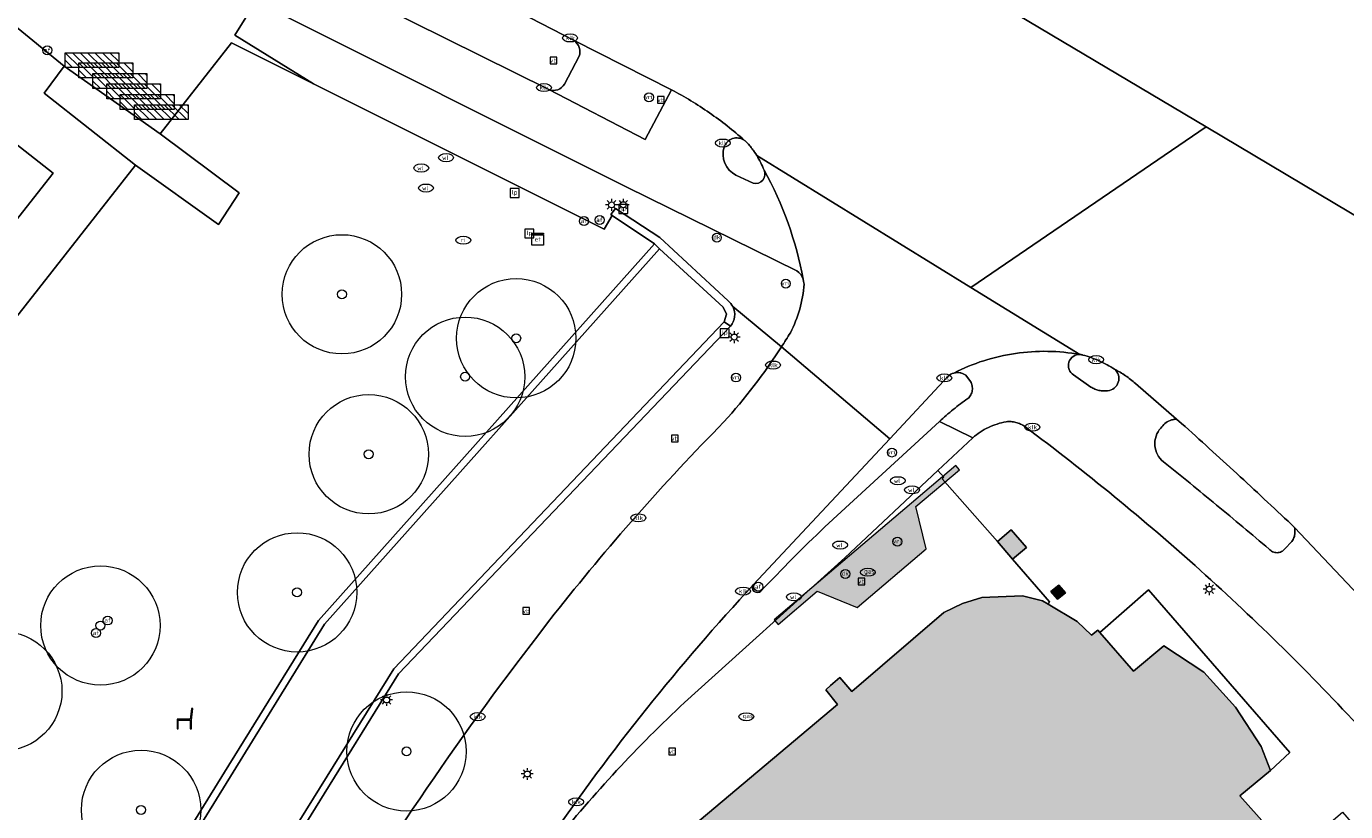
# Model space of a CAD drawing. Header units: metres. Extents: x 187482 to 189800, y 333582 to 335019.
# Tile 251 of 256: x 189142 to 189197, y 334584 to 334616. Entities that reach past the tile are written whole.
import ezdxf
from ezdxf.enums import TextEntityAlignment as Align

# ---------------------------------------------------------------- set-up
doc = ezdxf.new("R2010")
doc.units = ezdxf.units.M
doc.layers.get('0').update_dxf_attribs({"color": 252, "lineweight": 18})
for name, color, linetype, lineweight in [('B-WE-GK-KADEMUUR-GV', 252, 'Continuous', 18), ('B-WE-GR-BEPLANTING_CULTUUR_HEESTERS-GV', 252, 'Continuous', 18), ('B-WE-GR-BOOM-S', 252, 'Continuous', 18), ('B-WE-GR-HAAG-G', 252, 'GR-HAAG1-SO', 18), ('B-WE-IE-MEUBILAIR-S', 252, 'Continuous', 18), ('B-WE-IE-MEUBILAIR_WEGMEUBILAIR-S', 252, 'Continuous', 18), ('B-WE-IE-TERREINAFSCHEIDING_KUNSTMATIG_MUUR-GV', 252, 'Continuous', 18), ('B-WE-OG-BEBOUWING-GV', 252, 'Continuous', 18), ('B-WE-OG-BEBOUWING_LUIFEL-GV', 252, 'Continuous', 18), ('B-WE-OG-TERREIN_BEGROEID-GV', 252, 'Continuous', 18), ('B-WE-OG-TERREIN_ERF-GV', 252, 'Continuous', 18), ('B-WE-OG-WATER_BEEK-GV', 252, 'Continuous', 18), ('B-WE-VH-GESLOTENVERHARDING_ASFALT-GV', 252, 'Continuous', 18), ('B-WE-VH-OPENVERHARDING_BETONSTRAATSTEEN-GV', 252, 'Continuous', 18), ('B-WE-VH-OPENVERHARDING_STRAATBAKSTEEN-GV', 252, 'Continuous', 18), ('B-WE-VH-OPENVERHARDING_TEGEL-GV', 252, 'Continuous', 18)]:
    doc.layers.add(name, color=color, linetype=linetype, lineweight=lineweight)
doc.layers.add('B-WE-OG-BEBOUWING-V', color=7, linetype='Continuous', lineweight=18, true_color=0xf0f0f0)
doc.styles.add('NLCS-ISO', font='NLCS-ISO.ttf')
doc.linetypes.add('GR-HAAG1-SO', pattern='A,6,[176,NLCS.SHX,S=0.125,R=0,X=0,Y=0],-2', length=8)

# ---------------------------------------------------------------- blocks, each defined once
blk = doc.blocks.new('SIE-MEUBILAIR_BORD_VERKEER-SO')
blk.add_lwpolyline([(-0.5625, -0.5625), (0.5625, -0.5625), (0.5625, 0.5625), (-0.5625, 0.5625)], close=True)
at = {"style": 'NLCS-ISO'}
blk.add_text('vb', height=0.75, dxfattribs=at).set_placement((0, 0), align=Align.MIDDLE_CENTER)
blk = doc.blocks.new('SIE-MEUBILAIR_BORD_LOCATIEPAAL-SO')
blk.add_lwpolyline([(-0.75, -0.75), (0.75, -0.75), (0.75, 0.75), (-0.75, 0.75)], close=True)
at = {"style": 'NLCS-ISO'}
blk.add_text('lp', height=0.75, dxfattribs=at).set_placement((0.01, 0.12), align=Align.MIDDLE_CENTER)
blk = doc.blocks.new('SIE-MEUBILAIR_KAST_ELEKTRA-SO')
for points in [[(-1, 1), (1, 1), (1, 0.84), (-1, 0.84)], [(-1, 0.76), (1, 0.76), (1, -1), (-1, -1)]]:
    blk.add_lwpolyline(points, close=True)
at = {"style": 'NLCS-ISO'}
blk.add_text('et', height=0.75, dxfattribs=at).set_placement((0, 0), align=Align.MIDDLE_CENTER)
blk = doc.blocks.new('SIE-MEUBILAIR_PAAL_LICHTMAST-SO')
for points in [[(-0.62, 0), (-1, 0)], [(-0.71, 0.71), (-0.44, 0.44)], [(0, 1), (0, 0.62)], [(0.44, 0.44), (0.71, 0.71)], [(1, 0), (0.62, 0)], [(-0.71, -0.71), (-0.44, -0.44)], [(0, -0.62), (0, -1)], [(0.44, -0.44), (0.71, -0.71)]]:
    blk.add_lwpolyline(points)
blk.add_circle((0, 0), 0.5)
blk = doc.blocks.new('SIE-MEUBILAIR_PAAL_DRUKKNOPPAAL-SO')
blk.add_circle((0, 0), 0.75)
at = {"style": 'NLCS-ISO'}
blk.add_text('dk', height=0.75, dxfattribs=at).set_placement((0, 0.07), align=Align.MIDDLE_CENTER)
blk = doc.blocks.new('SIE-MEUBILAIR_PAAL_VRI-SO')
blk.add_circle((0, 0), 0.75)
at = {"style": 'NLCS-ISO'}
blk.add_text('vri', height=0.75, dxfattribs=at).set_placement((-0.08, 0.07), align=Align.MIDDLE_CENTER)
blk = doc.blocks.new('SIE-MEUBILAIR_PAAL_AFSLUITPAAL-SO')
blk.add_circle((0, 0), 0.75)
at = {"style": 'NLCS-ISO'}
blk.add_text('af', height=0.75, dxfattribs=at).set_placement((0, 0.05), align=Align.MIDDLE_CENTER)
blk = doc.blocks.new('SIE-MEUBILAIR_PUT_RIOOLPUT-SO')
blk.add_ellipse((0, 0), major_axis=(1.25, 0), ratio=0.54)
at = {"style": 'NLCS-ISO'}
blk.add_text('ri', height=0.75, dxfattribs=at).set_placement((-0.04, 0.07), align=Align.MIDDLE_CENTER)
blk = doc.blocks.new('SIE-MEUBILAIR_PUT_WATERLEIDINGPUT-SO')
blk.add_ellipse((0, 0), major_axis=(1.25, 0), ratio=0.54)
at = {"style": 'NLCS-ISO'}
blk.add_text('wl', height=0.75, dxfattribs=at).set_placement((-0.14, 0), align=Align.MIDDLE_CENTER)
blk = doc.blocks.new('SIE-MEUBILAIR_PUT_KOLK-SO')
blk.add_ellipse((0, 0), major_axis=(1.25, 0), ratio=0.54)
at = {"style": 'NLCS-ISO'}
blk.add_text('klk', height=0.75, dxfattribs=at).set_placement((0.03, 0), align=Align.MIDDLE_CENTER)
blk = doc.blocks.new('SIE-MEUBILAIR_PUT_GASPUT-SO')
blk.add_ellipse((0, 0), major_axis=(1.25, 0), ratio=0.54)
at = {"style": 'NLCS-ISO'}
blk.add_text('gas ', height=0.75, dxfattribs=at).set_placement((0.53, 0.16), align=Align.MIDDLE_CENTER)
blk = doc.blocks.new('SIE-WEG_ZITBANK-SO')
at = {"color": 0, "linetype": 'ByBlock', "lineweight": 18}
blk.add_lwpolyline([(-0.91, -1.63), (-0.91, -0.2), (1.09, -0.2), (1.09, -1.63), (1.29, -1.63), (1.29, -0.21), (1.54, 1.78), (1.33, 1.78), (1.11, 0), (-1.11, 0), (-1.11, -1.63)], close=True, dxfattribs=at)
blk = doc.blocks.new('SIE-WEG_FIETSREK-SO')
for p, q in [((-4.5, 1.25), (-2, -1.25)), ((-4.5, 0), (-3.25, -1.25)), ((-3.25, 1.25), (-0.75, -1.25)), ((-2, 1.25), (0.5, -1.25)), ((-0.75, 1.25), (1.75, -1.25)), ((0.5, 1.25), (3, -1.25)), ((1.76, 1.25), (4.26, -1.25)), ((3.01, 1.25), (4.5, -0.24)), ((4.26, 1.25), (4.5, 1.01))]:
    blk.add_line(p, q)
at = {"flags": 128}
blk.add_lwpolyline([(4.51, -1.25), (-4.51, -1.25), (-4.51, 1.25), (4.51, 1.25), (4.51, -1.25)], close=True, dxfattribs=at)
blk = doc.blocks.new('SGR-BOOM_GBKN-SO')
at = {"color": 0, "linetype": 'ByBlock', "lineweight": 18}
for radius in [2, 0.15]:
    blk.add_circle((0, 0), radius, dxfattribs=at)

msp = doc.modelspace()

# ---------------------------------------------------------------- hatches: boundary and pattern name
at = {"layer": 'B-WE-OG-BEBOUWING-V'}
h = msp.add_hatch(color=256, dxfattribs=at)
h.dxf.hatch_style = 1
h.paths.add_polyline_path([(189173.397, 334591.564), (189173.56, 334591.374), (189175.202, 334592.77), (189176.871, 334592.084), (189179.77, 334594.545), (189179.334, 334596.321), (189181.171, 334597.859), (189181.014, 334598.043)], flags=17)
h = msp.add_hatch(color=256, dxfattribs=at)
h.dxf.hatch_style = 1
h.paths.add_polyline_path([(189182.75, 334594.849), (189183.387, 334594.108), (189183.967, 334594.603), (189183.33, 334595.345)], flags=17)
h = msp.add_hatch(color=256, dxfattribs=at)
h.dxf.hatch_style = 1
h.paths.add_polyline_path([(189185.327, 334593.02), (189184.997, 334592.759), (189185.274, 334592.436), (189185.604, 334592.697)], flags=17)
h = msp.add_hatch(color=256, dxfattribs=at)
h.dxf.hatch_style = 1
h.paths.add_polyline_path([(189168.028, 334567.452), (189160.992, 334572.458), (189157.334, 334567.883), (189171.765, 334559.81), (189173.277, 334561.749), (189166.47, 334565.468)], flags=16)
h.paths.add_polyline_path([(189206.999, 334536.904), (189206.941, 334536.766), (189216.604, 334532.725), (189218.966, 334538.44), (189218.777, 334538.589), (189220.037, 334541.637), (189221.654, 334540.968), (189222.859, 334542.599), (189223.684, 334544.34), (189224.128, 334546.287), (189224.193, 334547.311), (189222.692, 334547.958), (189223.156, 334549.097), (189219.619, 334553.218), (189219.78, 334553.363), (189216.192, 334557.524), (189216.027, 334557.377), (189215.44, 334558.039), (189215.605, 334558.186), (189212.023, 334562.352), (189211.855, 334562.208), (189209.568, 334564.877), (189210.829, 334565.934), (189210.429, 334566.93), (189209.374, 334568.567), (189208.041, 334570.022), (189206.345, 334571.172), (189205.091, 334570.065), (189202.876, 334572.653), (189203.065, 334572.759), (189199.495, 334576.896), (189199.328, 334576.749), (189198.741, 334577.418), (189198.908, 334577.565), (189195.33, 334581.724), (189195.115, 334581.723), (189192.914, 334584.193), (189194.196, 334585.258), (189193.8, 334586.259), (189192.729, 334587.901), (189191.399, 334589.371), (189189.724, 334590.473), (189188.45, 334589.415), (189187.045, 334591.04), (189186.965, 334591.132), (189186.694, 334590.928), (189186.09, 334591.498), (189184.875, 334592.227), (189184.645, 334592.365), (189183.801, 334592.576), (189182.102, 334592.509), (189181.285, 334592.251), (189180.512, 334591.876), (189176.657, 334588.563), (189176.155, 334589.152), (189175.759, 334588.812), (189175.56, 334588.641), (189176.051, 334588.025), (189169.988, 334582.924), (189178.322, 334573.771), (189178.426, 334573.862), (189184.188, 334578.886), (189211.499, 334547.342), (189209.462, 334542.515), (189209.35, 334542.527)], flags=17)
h.paths.add_polyline_path([(189183.167, 334568.765), (189179.578, 334572.682), (189179.15, 334572.075), (189180.509, 334570.593), (189177.121, 334566.288), (189175.568, 334564.316), (189173.542, 334561.745), (189176.687, 334560.418), (189180.569, 334565.265)], flags=16)
h.paths.add_polyline_path([(189184.188, 334578.886), (189183.093, 334577.931), (189187.39, 334572.902), (189188.527, 334573.874)], flags=16)

# ---------------------------------------------------------------- linework, layer by layer
at = {"layer": 'B-WE-GK-KADEMUUR-GV', "flags": 128}
for points in [[(189168.596, 334607.127), (189168.385, 334607.335), (189154.299, 334591.539), (189150.373, 334585.185), (189135.657, 334561.369), (189135.919, 334561.209), (189154.562, 334591.38)], [(189138.827, 334559.523), (189139.094, 334559.342), (189157.654, 334589.3), (189171.566, 334603.882), (189171.298, 334604.065), (189157.459, 334589.509)]]:
    msp.add_lwpolyline(points, close=True, dxfattribs=at)
at = {"layer": 'B-WE-GR-BEPLANTING_CULTUUR_HEESTERS-GV', "flags": 128}
for points in [[(189165.017, 334615.849), (189154.817, 334621.12)], [(189152.537, 334619.477), (189163.962, 334613.8)], [(189164.613, 334614.03), (189165.226, 334615.194)]]:
    msp.add_lwpolyline(points, dxfattribs=at)
at = {"layer": 'B-WE-GR-BEPLANTING_CULTUUR_HEESTERS-GV'}
for points in [[(189165.226, 334615.194, 0.333963), (189165.017, 334615.849)], [(189163.962, 334613.8, 0.377922), (189164.613, 334614.03)]]:
    msp.add_lwpolyline(points, format="xyb", dxfattribs=at)
at = {"layer": 'B-WE-GR-BEPLANTING_CULTUUR_HEESTERS-GV', "flags": 128}
msp.add_lwpolyline([(189147.677, 334611.939), (189143.653, 334614.78), (189142.805, 334613.64), (189146.634, 334610.622), (189150.109, 334608.148), (189150.977, 334609.463)], close=True, dxfattribs=at)
at = {"layer": 'B-WE-GR-HAAG-G', "ltscale": 0.2, "flags": 128}
for points in [[(189147.677, 334611.939), (189150.977, 334609.463)], [(189150.109, 334608.148), (189146.634, 334610.622)], [(189150.977, 334609.463), (189150.109, 334608.148)]]:
    msp.add_lwpolyline(points, dxfattribs=at)
at = {"layer": 'B-WE-IE-TERREINAFSCHEIDING_KUNSTMATIG_MUUR-GV', "flags": 128}
for points in [[(189171.473, 334604.94), (189168.612, 334607.598), (189166.751, 334608.816), (189166.561, 334608.558), (189166.612, 334608.524), (189168.385, 334607.335)], [(189168.385, 334607.335), (189168.596, 334607.127), (189171.268, 334604.675), (189171.398, 334604.376), (189171.298, 334604.065), (189171.566, 334603.882)]]:
    msp.add_lwpolyline(points, dxfattribs=at)
at = {"layer": 'B-WE-IE-TERREINAFSCHEIDING_KUNSTMATIG_MUUR-GV'}
for points in [[(189171.668, 334604.698, 0.103014), (189171.473, 334604.94)], [(189171.566, 334603.882, 0.304378), (189171.668, 334604.698)]]:
    msp.add_lwpolyline(points, format="xyb", dxfattribs=at)
at = {"layer": 'B-WE-OG-BEBOUWING-GV', "flags": 128}
for points in [[(189132.813, 334618.448), (189132.693, 334618.542), (189129.97, 334620.682), (189121.738, 334627.151), (189107.984, 334633.224), (189105.838, 334628.35), (189101.356, 334618.173), (189103.554, 334617.216), (189101.692, 334612.988), (189108.825, 334609.847), (189115.116, 334607.076), (189114.331, 334606.075), (189118.775, 334602.593), (189120.166, 334601.503), (189120.342, 334601.365), (189120.451, 334601.28), (189120.593, 334601.168), (189122.023, 334602.988), (189124.913, 334600.722), (189125.849, 334599.988), (189125.959, 334600.131), (189131.683, 334595.657), (189143.193, 334610.291)], [(189182.75, 334594.849), (189183.387, 334594.108), (189183.967, 334594.603), (189183.33, 334595.345)], [(189185.327, 334593.02), (189184.997, 334592.759), (189185.274, 334592.436), (189185.604, 334592.697)]]:
    msp.add_lwpolyline(points, close=True, dxfattribs=at)
msp.add_lwpolyline([(189195.115, 334581.723), (189192.914, 334584.193), (189194.196, 334585.258), (189193.8, 334586.259), (189192.729, 334587.901), (189191.399, 334589.371), (189189.724, 334590.473), (189188.45, 334589.415), (189187.045, 334591.04), (189186.965, 334591.132), (189186.694, 334590.928), (189186.09, 334591.498), (189184.875, 334592.227), (189184.645, 334592.365), (189183.801, 334592.576), (189182.102, 334592.509), (189181.285, 334592.251), (189180.512, 334591.876), (189176.657, 334588.563), (189176.155, 334589.152), (189175.759, 334588.812), (189175.56, 334588.641), (189176.051, 334588.025), (189169.988, 334582.924)], dxfattribs=at)
at = {"layer": 'B-WE-OG-BEBOUWING_LUIFEL-GV', "flags": 128}
msp.add_lwpolyline([(189173.397, 334591.564), (189173.56, 334591.374), (189175.202, 334592.77), (189176.871, 334592.084), (189179.77, 334594.545), (189179.334, 334596.321), (189181.171, 334597.859), (189181.014, 334598.043)], close=True, dxfattribs=at)
at = {"layer": 'B-WE-OG-TERREIN_BEGROEID-GV', "flags": 128}
msp.add_lwpolyline([(189135.657, 334561.369), (189150.373, 334585.185), (189154.299, 334591.539), (189168.385, 334607.335), (189166.612, 334608.524), (189166.273, 334607.947), (189166.085, 334608.041), (189154.091, 334614.037), (189150.657, 334615.754), (189147.677, 334611.939), (189150.977, 334609.463), (189150.109, 334608.148), (189146.634, 334610.622), (189130.929, 334590.602)], dxfattribs=at)
at = {"layer": 'B-WE-OG-TERREIN_ERF-GV', "flags": 128}
msp.add_lwpolyline([(189187.045, 334591.04), (189188.45, 334589.415), (189189.724, 334590.473), (189191.399, 334589.371), (189192.729, 334587.901), (189193.8, 334586.259), (189194.196, 334585.258), (189195.006, 334586.006), (189189.078, 334592.826)], close=True, dxfattribs=at)
at = {"layer": 'B-WE-OG-WATER_BEEK-GV', "flags": 128}
msp.add_lwpolyline([(189171.298, 334604.065), (189171.398, 334604.376), (189171.268, 334604.675), (189168.596, 334607.127), (189154.562, 334591.38), (189135.919, 334561.209), (189136.357, 334560.958), (189138.419, 334559.761), (189138.827, 334559.523), (189157.459, 334589.509)], close=True, dxfattribs=at)
at = {"layer": 'B-WE-VH-GESLOTENVERHARDING_ASFALT-GV', "flags": 128}
for points in [[(189154.817, 334621.12), (189165.017, 334615.849), (189169.104, 334613.788)], [(189172.578, 334611.17), (189172.625, 334611.099), (189172.67, 334611.028), (189181.641, 334605.505), (189191.499, 334612.239), (189182.215, 334617.773)], [(189182.215, 334617.773), (189191.499, 334612.239), (189201.554, 334606.245)], [(189289.773, 334495.781), (189285.255, 334503.17), (189283.934, 334505.059), (189284.47, 334505.695), (189281.62, 334509.041), (189278.158, 334513.726), (189270.029, 334523.728), (189270.361, 334524.047), (189256.68, 334539.691), (189205.713, 334598.768), (189207.09, 334599.956), (189201.554, 334606.245), (189191.499, 334612.239), (189181.641, 334605.505), (189186.213, 334602.69), (189186.228, 334602.689), (189186.244, 334602.688), (189186.259, 334602.686), (189186.274, 334602.683), (189186.289, 334602.68), (189186.304, 334602.676), (189186.319, 334602.672), (189186.334, 334602.667)], [(189172.146, 334611.677), (189172.161, 334611.664), (189172.177, 334611.65), (189172.192, 334611.637), (189172.207, 334611.623), (189172.222, 334611.61), (189172.237, 334611.596), (189172.252, 334611.583), (189172.267, 334611.569), (189172.322, 334611.505), (189172.376, 334611.44)], [(189186.213, 334602.69), (189181.641, 334605.505), (189172.67, 334611.028)], [(189174.615, 334605.847), (189174.633, 334605.745), (189174.651, 334605.642)], [(189173.707, 334603.011), (189178.239, 334599.15), (189180.691, 334601.788)], [(189188.535, 334601.469), (189190.264, 334599.984), (189190.473, 334599.804)], [(189169.648, 334588.103), (189176.359, 334594.174), (189180.254, 334597.823), (189181.724, 334599.199), (189180.326, 334599.88), (189175.521, 334595.469)], [(189191.633, 334598.755), (189192.21, 334598.227), (189192.786, 334597.698)], [(189195.073, 334595.564), (189195.196, 334595.435), (189198.611, 334591.832), (189202.846, 334586.925), (189205.044, 334584.417), (189244.622, 334538.633), (189263.325, 334516.144), (189267.02, 334511.617)]]:
    msp.add_lwpolyline(points, dxfattribs=at)
at = {"layer": 'B-WE-VH-GESLOTENVERHARDING_ASFALT-GV'}
for points in [[(189169.104, 334613.788, -0.016447), (189169.91, 334613.329)], [(189169.91, 334613.329, -0.015539), (189170.688, 334612.823)], [(189170.688, 334612.823, -0.014665), (189171.434, 334612.272)], [(189171.434, 334612.272, -0.014625), (189172.146, 334611.677)], [(189172.376, 334611.44, -0.01298), (189172.48, 334611.307)], [(189172.48, 334611.307, -0.013111), (189172.578, 334611.17)], [(189172.67, 334611.028, -0.043046), (189172.974, 334610.425)], [(189172.974, 334610.425, -0.080971), (189174.615, 334605.847)], [(189174.651, 334605.642, -0.103966), (189174.077, 334603.602)], [(189174.077, 334603.602, -0.007145), (189173.707, 334603.011)], [(189183.506, 334602.737, -0.040565), (189184.861, 334602.824)], [(189184.861, 334602.824, -0.041453), (189186.213, 334602.69)], [(189180.927, 334601.913, -0.040196), (189182.183, 334602.431)], [(189182.183, 334602.431, -0.040901), (189183.506, 334602.737)], [(189186.334, 334602.667, -0.019992), (189186.682, 334602.56)], [(189186.682, 334602.56, -0.020864), (189187.021, 334602.425)], [(189187.021, 334602.425, -0.018382), (189187.348, 334602.263)], [(189187.348, 334602.263, -0.019776), (189187.66, 334602.075)], [(189180.691, 334601.788, -0.11388), (189180.927, 334601.913)], [(189187.66, 334602.075, -0.013446), (189187.894, 334601.946)], [(189187.894, 334601.946, -0.013511), (189188.118, 334601.801)], [(189188.118, 334601.801, -0.013506), (189188.332, 334601.642)], [(189188.332, 334601.642, -0.015857), (189188.535, 334601.469)], [(189190.473, 334599.804, -0.001332), (189191.633, 334598.755)], [(189192.786, 334597.698, -0.001372), (189193.933, 334596.634)], [(189193.933, 334596.634, -0.001808), (189195.073, 334595.564)], [(189175.521, 334595.469, 0.008566), (189172.844, 334592.776)], [(189172.53, 334593.044, 0.035862), (189163.959, 334582.328)], [(189172.844, 334592.776, -0.944822), (189172.53, 334593.044)], [(189164.156, 334582.192, -0.035868), (189169.648, 334588.103)]]:
    msp.add_lwpolyline(points, format="xyb", dxfattribs=at)
at = {"layer": 'B-WE-VH-OPENVERHARDING_BETONSTRAATSTEEN-GV'}
for points in [[(189172.146, 334611.677, 0.491462), (189171.304, 334611.391)], [(189171.304, 334611.391, 0.371007), (189171.798, 334610.215)], [(189172.48, 334611.307, 0.01298), (189172.376, 334611.44)], [(189172.578, 334611.17, 0.013111), (189172.48, 334611.307)], [(189172.974, 334610.425, 0.043046), (189172.67, 334611.028)], [(189172.523, 334609.876, 0.650029), (189172.974, 334610.425)], [(189185.746, 334602.366, 0.170047), (189185.755, 334602.066)], [(189185.924, 334602.608, 0.166431), (189185.746, 334602.366)], [(189186.213, 334602.69, 0.165528), (189185.924, 334602.608)], [(189186.682, 334602.56, 0.019992), (189186.334, 334602.667)], [(189187.021, 334602.425, 0.020864), (189186.682, 334602.56)], [(189187.348, 334602.263, 0.018382), (189187.021, 334602.425)], [(189187.66, 334602.075, 0.019776), (189187.348, 334602.263)], [(189185.755, 334602.066, 0.167876), (189185.946, 334601.834)], [(189187.822, 334601.826, 0.149451), (189187.66, 334602.075)], [(189187.818, 334601.528, 0.147718), (189187.822, 334601.826)], [(189186.671, 334601.327, 0.044041), (189186.833, 334601.242)], [(189186.833, 334601.242, 0.04657), (189187.008, 334601.188)], [(189187.008, 334601.188, 0.03875), (189187.189, 334601.165)], [(189187.189, 334601.165, 0.043884), (189187.372, 334601.175)], [(189187.372, 334601.175, 0.146622), (189187.649, 334601.284)], [(189187.649, 334601.284, 0.152355), (189187.818, 334601.528)], [(189189.601, 334599.606, 0.103566), (189189.4, 334599.267)], [(189189.769, 334599.796, 0.072695), (189189.601, 334599.606)], [(189189.987, 334599.925, 0.077862), (189189.769, 334599.796)], [(189190.123, 334599.966, 0.051246), (189189.987, 334599.925)], [(189190.264, 334599.984, 0.042762), (189190.123, 334599.966)], [(189191.633, 334598.755, 0.001332), (189190.473, 334599.804)], [(189189.4, 334599.267, 0.102265), (189189.35, 334598.876)], [(189189.35, 334598.876, 0.100383), (189189.458, 334598.497)], [(189189.458, 334598.497, 0.103282), (189189.706, 334598.192)], [(189189.706, 334598.192, -0.001522), (189190.825, 334597.292)], [(189190.825, 334597.292, -0.001519), (189191.936, 334596.382)], [(189193.933, 334596.634, 0.001372), (189192.786, 334597.698)], [(189191.936, 334596.382, -0.002943), (189193.039, 334595.463)], [(189195.073, 334595.564, 0.001808), (189193.933, 334596.634)], [(189193.039, 334595.463, -0.002493), (189194.135, 334594.534)], [(189195.18, 334595.02, 0.072681), (189195.22, 334595.21)], [(189195.217, 334595.323, 0.043129), (189195.196, 334595.435)], [(189195.22, 334595.21, 0.044454), (189195.217, 334595.323)], [(189194.135, 334594.534, 0.106153), (189194.285, 334594.42)], [(189194.652, 334594.429, 0.117082), (189194.796, 334594.55)], [(189195.088, 334594.85, 0.069372), (189195.18, 334595.02)], [(189194.285, 334594.42, 0.113897), (189194.469, 334594.383)], [(189194.469, 334594.383, 0.109254), (189194.652, 334594.429)]]:
    msp.add_lwpolyline(points, format="xyb", dxfattribs=at)
at = {"layer": 'B-WE-VH-OPENVERHARDING_BETONSTRAATSTEEN-GV', "flags": 128}
for points in [[(189172.376, 334611.44), (189172.322, 334611.505), (189172.267, 334611.569), (189172.252, 334611.583), (189172.237, 334611.596), (189172.222, 334611.61), (189172.207, 334611.623), (189172.192, 334611.637), (189172.177, 334611.65), (189172.161, 334611.664), (189172.146, 334611.677)], [(189172.67, 334611.028), (189172.625, 334611.099), (189172.578, 334611.17)], [(189171.798, 334610.215), (189172.523, 334609.876)], [(189186.334, 334602.667), (189186.319, 334602.672), (189186.304, 334602.676), (189186.289, 334602.68), (189186.274, 334602.683), (189186.259, 334602.686), (189186.244, 334602.688), (189186.228, 334602.689), (189186.213, 334602.69)], [(189185.946, 334601.834), (189186.671, 334601.327)], [(189190.473, 334599.804), (189190.264, 334599.984)], [(189192.786, 334597.698), (189192.21, 334598.227), (189191.633, 334598.755)], [(189195.196, 334595.435), (189195.073, 334595.564)], [(189194.796, 334594.55), (189195.088, 334594.85)]]:
    msp.add_lwpolyline(points, dxfattribs=at)
at = {"layer": 'B-WE-VH-OPENVERHARDING_STRAATBAKSTEEN-GV', "flags": 128}
for points in [[(189169.104, 334613.788), (189167.994, 334611.7), (189163.962, 334613.8), (189152.537, 334619.477)], [(189151.682, 334617.489), (189167.227, 334609.706), (189174.35, 334606.198)], [(189172.523, 334609.876), (189171.798, 334610.215)], [(189173.707, 334603.011), (189171.668, 334604.698)], [(189171.566, 334603.882), (189157.654, 334589.3), (189139.094, 334559.342)], [(189172.53, 334593.044), (189178.239, 334599.15), (189173.707, 334603.011)], [(189180.691, 334601.788), (189178.239, 334599.15), (189172.53, 334593.044)], [(189181.625, 334601.56), (189181.433, 334601.821)], [(189175.521, 334595.469), (189180.326, 334599.88)], [(189169.988, 334582.924), (189176.051, 334588.025), (189175.56, 334588.641), (189175.759, 334588.812), (189176.155, 334589.152), (189176.657, 334588.563), (189180.512, 334591.876), (189181.285, 334592.251), (189182.102, 334592.509), (189183.801, 334592.576), (189184.645, 334592.365), (189184.875, 334592.227), (189184.938, 334592.317), (189183.387, 334594.108), (189182.75, 334594.849), (189180.438, 334597.477), (189180.515, 334597.55), (189180.254, 334597.823), (189176.359, 334594.174), (189169.648, 334588.103)]]:
    msp.add_lwpolyline(points, dxfattribs=at)
at = {"layer": 'B-WE-VH-OPENVERHARDING_STRAATBAKSTEEN-GV'}
for points in [[(189169.91, 334613.329, 0.016447), (189169.104, 334613.788)], [(189170.688, 334612.823, 0.015539), (189169.91, 334613.329)], [(189171.434, 334612.272, 0.014665), (189170.688, 334612.823)], [(189172.146, 334611.677, 0.014625), (189171.434, 334612.272)], [(189171.304, 334611.391, -0.491462), (189172.146, 334611.677)], [(189171.798, 334610.215, -0.371007), (189171.304, 334611.391)], [(189172.974, 334610.425, -0.650029), (189172.523, 334609.876)], [(189174.615, 334605.847, 0.080971), (189172.974, 334610.425)], [(189174.35, 334606.198, -0.162346), (189174.615, 334605.847)], [(189171.668, 334604.698, -0.304378), (189171.566, 334603.882)], [(189173.707, 334603.011, -0.040075), (189171.293, 334599.862)], [(189171.293, 334599.862, 0.040075), (189173.707, 334603.011)], [(189180.927, 334601.913, 0.11388), (189180.691, 334601.788)], [(189181.058, 334601.933, 0.060817), (189180.927, 334601.913)], [(189181.19, 334601.924, 0.052786), (189181.058, 334601.933)], [(189181.317, 334601.886, 0.064304), (189181.19, 334601.924)], [(189181.433, 334601.821, 0.06063), (189181.317, 334601.886)], [(189181.695, 334601.378, 0.087629), (189181.625, 334601.56)], [(189181.637, 334600.999, 0.085897), (189181.699, 334601.184)], [(189181.699, 334601.184, 0.082439), (189181.695, 334601.378)], [(189180.902, 334600.386, -0.011436), (189181.204, 334600.622)], [(189181.204, 334600.622, -0.010913), (189181.515, 334600.847)], [(189181.515, 334600.847, 0.080131), (189181.637, 334600.999)], [(189180.326, 334599.88, -0.012997), (189180.609, 334600.138)], [(189180.609, 334600.138, -0.013003), (189180.902, 334600.386)], [(189171.293, 334599.862, 0.028082), (189164.187, 334591.8)], [(189164.187, 334591.8, -0.028082), (189171.293, 334599.862)], [(189172.844, 334592.776, -0.008566), (189175.521, 334595.469)], [(189163.959, 334582.328, -0.035862), (189172.53, 334593.044)], [(189172.53, 334593.044, 0.944822), (189172.844, 334592.776)], [(189164.187, 334591.8, 0.029804), (189154.528, 334577.806)], [(189154.528, 334577.806, -0.029804), (189164.187, 334591.8)], [(189169.648, 334588.103, 0.035868), (189164.156, 334582.192)]]:
    msp.add_lwpolyline(points, format="xyb", dxfattribs=at)
at = {"layer": 'B-WE-VH-OPENVERHARDING_TEGEL-GV', "flags": 128}
for points in [[(189097.596, 334645.313), (189100.232, 334643.829), (189098.93, 334641.783), (189104.523, 334638.295), (189103.999, 334636.024), (189114.837, 334631.183), (189115.308, 334632.26), (189116.444, 334634.859), (189124.623, 334630.041), (189132.11, 334624.139), (189135.154, 334621.739), (189143.653, 334614.78), (189147.677, 334611.939), (189150.657, 334615.754), (189154.091, 334614.037), (189150.805, 334616.073), (189151.682, 334617.489)], [(189174.35, 334606.198), (189167.227, 334609.706), (189151.682, 334617.489), (189150.805, 334616.073), (189154.091, 334614.037), (189166.085, 334608.041), (189166.273, 334607.947), (189166.612, 334608.524), (189166.561, 334608.558), (189166.751, 334608.816), (189168.612, 334607.598), (189171.473, 334604.94)], [(189169.104, 334613.788), (189165.017, 334615.849)], [(189165.226, 334615.194), (189164.613, 334614.03)], [(189163.962, 334613.8), (189167.994, 334611.7), (189169.104, 334613.788)], [(189174.651, 334605.642), (189174.633, 334605.745), (189174.615, 334605.847)], [(189171.668, 334604.698), (189173.707, 334603.011)], [(189181.433, 334601.821), (189181.625, 334601.56)], [(189186.671, 334601.327), (189185.946, 334601.834)], [(189190.264, 334599.984), (189188.535, 334601.469)], [(189180.326, 334599.88), (189181.724, 334599.199)], [(189181.724, 334599.199), (189180.254, 334597.823), (189180.515, 334597.55), (189180.438, 334597.477), (189182.75, 334594.849), (189183.33, 334595.345), (189183.967, 334594.603), (189183.387, 334594.108), (189184.938, 334592.317), (189184.875, 334592.227), (189186.09, 334591.498), (189186.694, 334590.928), (189186.965, 334591.132), (189187.045, 334591.04), (189189.078, 334592.826), (189195.006, 334586.006), (189194.196, 334585.258), (189192.914, 334584.193), (189195.115, 334581.723), (189197.213, 334583.505), (189211.742, 334566.716)], [(189198.611, 334591.832), (189195.196, 334595.435)], [(189195.088, 334594.85), (189194.796, 334594.55)]]:
    msp.add_lwpolyline(points, dxfattribs=at)
for points in [[(189119.247, 334599.728), (189121.051, 334598.352), (189130.929, 334590.602), (189146.634, 334610.622), (189142.805, 334613.64), (189143.653, 334614.78), (189135.154, 334621.739), (189134.062, 334620.204), (189132.813, 334618.448), (189143.193, 334610.291), (189131.683, 334595.657), (189125.959, 334600.131), (189125.849, 334599.988), (189124.913, 334600.722), (189122.023, 334602.988), (189120.593, 334601.168), (189120.451, 334601.28)], [(189185.327, 334593.02), (189185.604, 334592.697), (189185.274, 334592.436), (189184.997, 334592.759)]]:
    msp.add_lwpolyline(points, close=True, dxfattribs=at)
at = {"layer": 'B-WE-VH-OPENVERHARDING_TEGEL-GV'}
for points in [[(189165.017, 334615.849, -0.333963), (189165.226, 334615.194)], [(189164.613, 334614.03, -0.377922), (189163.962, 334613.8)], [(189174.615, 334605.847, 0.162346), (189174.35, 334606.198)], [(189174.077, 334603.602, 0.103966), (189174.651, 334605.642)], [(189171.473, 334604.94, -0.103014), (189171.668, 334604.698)], [(189173.707, 334603.011, 0.007145), (189174.077, 334603.602)], [(189184.861, 334602.824, 0.040565), (189183.506, 334602.737)], [(189186.213, 334602.69, 0.041453), (189184.861, 334602.824)], [(189182.183, 334602.431, 0.040196), (189180.927, 334601.913)], [(189183.506, 334602.737, 0.040901), (189182.183, 334602.431)], [(189185.755, 334602.066, -0.170047), (189185.746, 334602.366)], [(189185.746, 334602.366, -0.166431), (189185.924, 334602.608)], [(189185.924, 334602.608, -0.165528), (189186.213, 334602.69)], [(189180.927, 334601.913, -0.060817), (189181.058, 334601.933)], [(189181.058, 334601.933, -0.052786), (189181.19, 334601.924)], [(189181.19, 334601.924, -0.064304), (189181.317, 334601.886)], [(189181.317, 334601.886, -0.06063), (189181.433, 334601.821)], [(189185.946, 334601.834, -0.167876), (189185.755, 334602.066)], [(189187.894, 334601.946, 0.013446), (189187.66, 334602.075)], [(189187.66, 334602.075, -0.149451), (189187.822, 334601.826)], [(189187.822, 334601.826, -0.147718), (189187.818, 334601.528)], [(189188.118, 334601.801, 0.013511), (189187.894, 334601.946)], [(189188.332, 334601.642, 0.013506), (189188.118, 334601.801)], [(189181.625, 334601.56, -0.087629), (189181.695, 334601.378)], [(189181.699, 334601.184, -0.085897), (189181.637, 334600.999)], [(189181.695, 334601.378, -0.082439), (189181.699, 334601.184)], [(189186.833, 334601.242, -0.044041), (189186.671, 334601.327)], [(189187.008, 334601.188, -0.04657), (189186.833, 334601.242)], [(189187.189, 334601.165, -0.03875), (189187.008, 334601.188)], [(189187.372, 334601.175, -0.043884), (189187.189, 334601.165)], [(189187.649, 334601.284, -0.146622), (189187.372, 334601.175)], [(189187.818, 334601.528, -0.152355), (189187.649, 334601.284)], [(189188.535, 334601.469, 0.015857), (189188.332, 334601.642)], [(189181.204, 334600.622, 0.011436), (189180.902, 334600.386)], [(189181.515, 334600.847, 0.010913), (189181.204, 334600.622)], [(189181.637, 334600.999, -0.080131), (189181.515, 334600.847)], [(189180.609, 334600.138, 0.012997), (189180.326, 334599.88)], [(189180.902, 334600.386, 0.013003), (189180.609, 334600.138)], [(189182.034, 334599.439, -0.035409), (189182.375, 334599.633)], [(189182.375, 334599.633, 0.035409), (189182.034, 334599.439)], [(189182.375, 334599.633, -0.035462), (189182.74, 334599.778)], [(189182.74, 334599.778, 0.035462), (189182.375, 334599.633)], [(189182.74, 334599.778, -0.034016), (189183.121, 334599.871)], [(189183.121, 334599.871, 0.034016), (189182.74, 334599.778)], [(189183.121, 334599.871, -0.048882), (189183.326, 334599.877)], [(189183.326, 334599.877, 0.048882), (189183.121, 334599.871)], [(189183.326, 334599.877, -0.049823), (189183.528, 334599.845)], [(189183.528, 334599.845, 0.049823), (189183.326, 334599.877)], [(189183.528, 334599.845, -0.050773), (189183.721, 334599.775)], [(189183.721, 334599.775, 0.050773), (189183.528, 334599.845)], [(189183.721, 334599.775, -0.047715), (189183.897, 334599.67)], [(189183.897, 334599.67, 0.047715), (189183.721, 334599.775)], [(189183.897, 334599.67, -0.011816), (189187.646, 334596.74)], [(189187.646, 334596.74, 0.011816), (189183.897, 334599.67)], [(189189.4, 334599.267, -0.103566), (189189.601, 334599.606)], [(189189.601, 334599.606, -0.072695), (189189.769, 334599.796)], [(189189.769, 334599.796, -0.077862), (189189.987, 334599.925)], [(189189.987, 334599.925, -0.051246), (189190.123, 334599.966)], [(189190.123, 334599.966, -0.042762), (189190.264, 334599.984)], [(189181.724, 334599.199, -0.032661), (189182.034, 334599.439)], [(189182.034, 334599.439, 0.032661), (189181.724, 334599.199)], [(189189.35, 334598.876, -0.102265), (189189.4, 334599.267)], [(189189.458, 334598.497, -0.100383), (189189.35, 334598.876)], [(189189.706, 334598.192, -0.103282), (189189.458, 334598.497)], [(189190.825, 334597.292, 0.001522), (189189.706, 334598.192)], [(189191.936, 334596.382, 0.001519), (189190.825, 334597.292)], [(189187.646, 334596.74, -0.011602), (189191.257, 334593.641)], [(189191.257, 334593.641, 0.011602), (189187.646, 334596.74)], [(189193.039, 334595.463, 0.002943), (189191.936, 334596.382)], [(189194.135, 334594.534, 0.002493), (189193.039, 334595.463)], [(189195.22, 334595.21, -0.072681), (189195.18, 334595.02)], [(189195.196, 334595.435, -0.043129), (189195.217, 334595.323)], [(189195.217, 334595.323, -0.044454), (189195.22, 334595.21)], [(189194.285, 334594.42, -0.106153), (189194.135, 334594.534)], [(189194.796, 334594.55, -0.117082), (189194.652, 334594.429)], [(189195.18, 334595.02, -0.069372), (189195.088, 334594.85)], [(189194.469, 334594.383, -0.113897), (189194.285, 334594.42)], [(189194.652, 334594.429, -0.109254), (189194.469, 334594.383)], [(189191.257, 334593.641, -0.011595), (189194.721, 334590.379)], [(189194.721, 334590.379, 0.011595), (189191.257, 334593.641)], [(189194.721, 334590.379, -0.011447), (189198.031, 334586.96)], [(189198.031, 334586.96, 0.011447), (189194.721, 334590.379)]]:
    msp.add_lwpolyline(points, format="xyb", dxfattribs=at)

# ---------------------------------------------------------------- block references
at = {"layer": 'B-WE-GR-BOOM-S', "xscale": 1.25, "yscale": 1.25, "zscale": 1.25}
for p in [(189155.287, 334605.214), (189162.59, 334603.373), (189160.45, 334601.76), (189156.41, 334598.51), (189153.41, 334592.72), (189145.169, 334591.329), (189141.058, 334588.575), (189157.994, 334586.052), (189146.87, 334583.6)]:
    msp.add_blockref('SGR-BOOM_GBKN-SO', p, dxfattribs=at)
at = {"layer": 'B-WE-IE-MEUBILAIR-S', "xscale": 0.25, "yscale": 0.25, "zscale": 0.25}
for name, p in [('SIE-MEUBILAIR_PUT_KOLK-SO', (189164.849, 334615.961)), ('SIE-MEUBILAIR_PAAL_AFSLUITPAAL-SO', (189142.944, 334615.443)), ('SIE-MEUBILAIR_BORD_VERKEER-SO', (189164.151, 334615.012)), ('SIE-MEUBILAIR_PUT_KOLK-SO', (189163.753, 334613.881)), ('SIE-MEUBILAIR_PAAL_VRI-SO', (189168.153, 334613.474)), ('SIE-MEUBILAIR_BORD_VERKEER-SO', (189168.652, 334613.367)), ('SIE-MEUBILAIR_PUT_KOLK-SO', (189171.249, 334611.556)), ('SIE-MEUBILAIR_PUT_WATERLEIDINGPUT-SO', (189159.653, 334610.944)), ('SIE-MEUBILAIR_PUT_WATERLEIDINGPUT-SO', (189158.61, 334610.509)), ('SIE-MEUBILAIR_PUT_WATERLEIDINGPUT-SO', (189158.811, 334609.67)), ('SIE-MEUBILAIR_BORD_LOCATIEPAAL-SO', (189162.524, 334609.46)), ('SIE-MEUBILAIR_PAAL_LICHTMAST-SO', (189166.585, 334608.963)), ('SIE-MEUBILAIR_PAAL_LICHTMAST-SO', (189167.075, 334608.97)), ('SIE-MEUBILAIR_BORD_LOCATIEPAAL-SO', (189167.082, 334608.795)), ('SIE-MEUBILAIR_PAAL_AFSLUITPAAL-SO', (189165.431, 334608.284)), ('SIE-MEUBILAIR_PAAL_AFSLUITPAAL-SO', (189166.084, 334608.331)), ('SIE-MEUBILAIR_BORD_LOCATIEPAAL-SO', (189163.138, 334607.763)), ('SIE-MEUBILAIR_KAST_ELEKTRA-SO', (189163.49, 334607.523)), ('SIE-MEUBILAIR_PAAL_DRUKKNOPPAAL-SO', (189170.997, 334607.592)), ('SIE-MEUBILAIR_PUT_RIOOLPUT-SO', (189160.374, 334607.482)), ('SIE-MEUBILAIR_PAAL_VRI-SO', (189173.887, 334605.662)), ('SIE-MEUBILAIR_BORD_LOCATIEPAAL-SO', (189171.329, 334603.586)), ('SIE-MEUBILAIR_PAAL_LICHTMAST-SO', (189171.724, 334603.423)), ('SIE-MEUBILAIR_PUT_KOLK-SO', (189173.353, 334602.25)), ('SIE-MEUBILAIR_PUT_KOLK-SO', (189186.891, 334602.475)), ('SIE-MEUBILAIR_PAAL_VRI-SO', (189171.799, 334601.727)), ('SIE-MEUBILAIR_PUT_KOLK-SO', (189180.527, 334601.709)), ('SIE-MEUBILAIR_PUT_KOLK-SO', (189184.217, 334599.645)), ('SIE-MEUBILAIR_BORD_VERKEER-SO', (189169.231, 334599.167)), ('SIE-MEUBILAIR_PAAL_VRI-SO', (189178.333, 334598.582)), ('SIE-MEUBILAIR_PUT_WATERLEIDINGPUT-SO', (189178.581, 334597.401)), ('SIE-MEUBILAIR_PUT_WATERLEIDINGPUT-SO', (189179.178, 334597.016)), ('SIE-MEUBILAIR_PUT_KOLK-SO', (189167.711, 334595.845)), ('SIE-MEUBILAIR_PUT_WATERLEIDINGPUT-SO', (189176.165, 334594.704)), ('SIE-MEUBILAIR_PAAL_VRI-SO', (189178.563, 334594.846)), ('SIE-MEUBILAIR_PAAL_DRUKKNOPPAAL-SO', (189176.378, 334593.493)), ('SIE-MEUBILAIR_PUT_GASPUT-SO', (189177.323, 334593.563)), ('SIE-MEUBILAIR_PUT_KOLK-SO', (189172.098, 334592.773)), ('SIE-MEUBILAIR_PAAL_AFSLUITPAAL-SO', (189172.733, 334592.956)), ('SIE-MEUBILAIR_BORD_VERKEER-SO', (189177.059, 334593.177)), ('SIE-MEUBILAIR_PAAL_LICHTMAST-SO', (189191.629, 334592.854)), ('SIE-MEUBILAIR_PUT_WATERLEIDINGPUT-SO', (189174.226, 334592.532)), ('SIE-MEUBILAIR_BORD_VERKEER-SO', (189163.006, 334591.943)), ('SIE-MEUBILAIR_PAAL_AFSLUITPAAL-SO', (189144.982, 334591.014)), ('SIE-MEUBILAIR_PAAL_AFSLUITPAAL-SO', (189145.472, 334591.54)), ('SIE-MEUBILAIR_PAAL_LICHTMAST-SO', (189157.159, 334588.208)), ('SIE-MEUBILAIR_PUT_KOLK-SO', (189160.978, 334587.51)), ('SIE-MEUBILAIR_PUT_GASPUT-SO', (189172.235, 334587.507)), ('SIE-MEUBILAIR_BORD_VERKEER-SO', (189169.128, 334586.05)), ('SIE-MEUBILAIR_PAAL_LICHTMAST-SO', (189163.053, 334585.106)), ('SIE-MEUBILAIR_PUT_KOLK-SO', (189165.103, 334583.937))]:
    msp.add_blockref(name, p, dxfattribs=at)
at = {"layer": 'B-WE-IE-MEUBILAIR_WEGMEUBILAIR-S', "xscale": 0.25, "yscale": 0.25, "zscale": 0.25}
for name, p in [('SIE-WEG_FIETSREK-SO', (189144.814, 334615.029)), ('SIE-WEG_FIETSREK-SO', (189145.394, 334614.609)), ('SIE-WEG_FIETSREK-SO', (189145.98, 334614.153)), ('SIE-WEG_FIETSREK-SO', (189146.561, 334613.725)), ('SIE-WEG_FIETSREK-SO', (189147.126, 334613.278)), ('SIE-WEG_FIETSREK-SO', (189147.718, 334612.851)), ('SIE-WEG_ZITBANK-SO', (189148.657, 334587.41))]:
    msp.add_blockref(name, p, dxfattribs=at)

doc.saveas('drawing.dxf')
